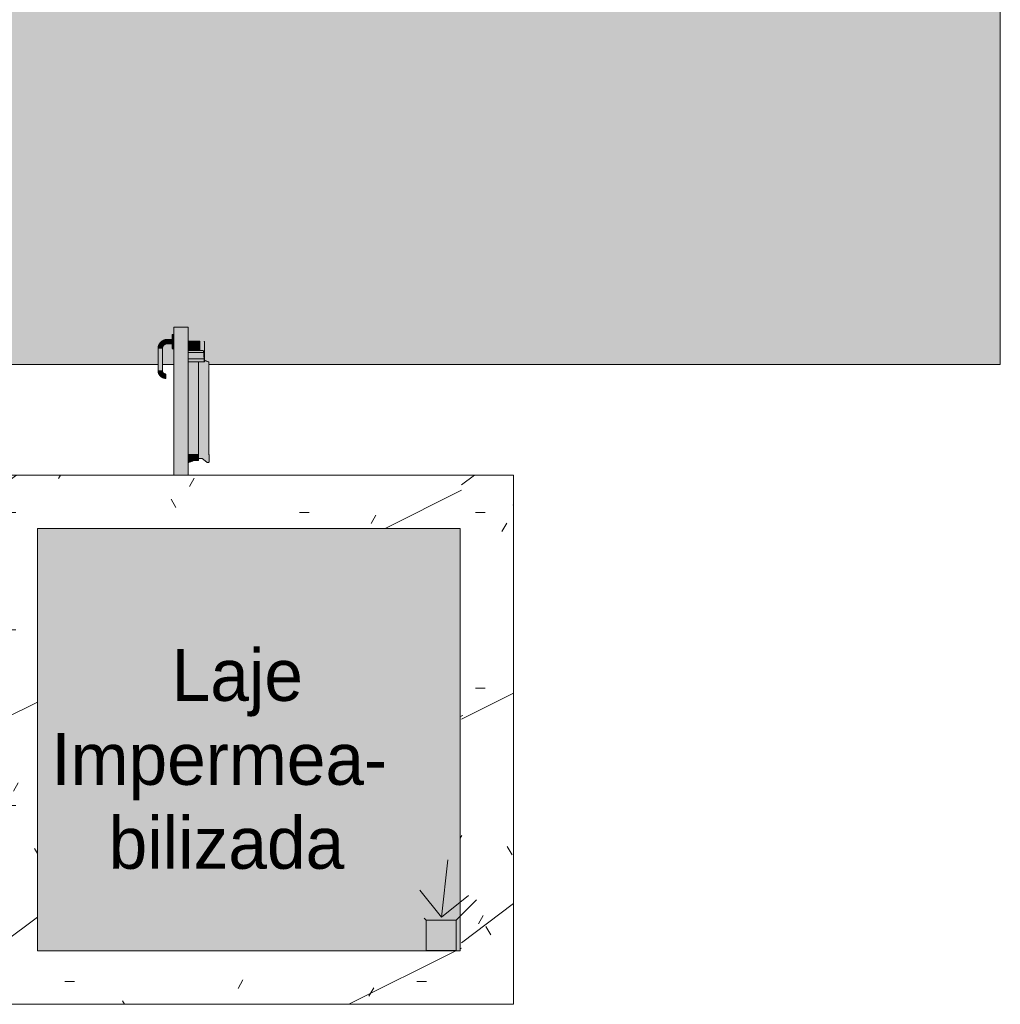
# Model space of a CAD drawing. Header units: millimetres. Extents: x 5980700 to 6194397, y -12939 to 2351883.
# Tile 113 of 124: x 6190087 to 6193485, y -8613 to -5200. Entities that reach past the tile are written whole.
import ezdxf

# ---------------------------------------------------------------- set-up
doc = ezdxf.new("R2010")
doc.units = ezdxf.units.MM
for name, color, linetype, lineweight in [('A-DETL-MBND', 5, 'Continuous', 9), ('A-DETL-THIN', 151, 'Continuous', 9), ('A-DOOR', 31, 'Continuous', 9), ('A-ROOF', 132, 'Continuous', 9), ('G-ANNO-TEXT', 231, 'Continuous', 9)]:
    doc.layers.add(name, color=color, linetype=linetype, lineweight=lineweight)
doc.styles.add('Century Gothic_3', font='GOTHIC.TTF', dxfattribs={"height": 180})

# ---------------------------------------------------------------- blocks, each defined once
blk = doc.blocks.new('CC_PORTA ABRIR_CORTA-FOGO_1 FOLHA LISA - FOLHA 0_60 x 1_80-4177358-PLANTA DE CAIMENTO DE PISOS - COBERTURA')
at = {"layer": 'A-DETL-MBND', "lineweight": 5}
for color, points in [(255, [(-209.9999999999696, 92.5000001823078), (-209.9999999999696, 604.9999999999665), (-259.9999999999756, 604.9999999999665), (-259.9999999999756, 92.5000001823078)]), (71, [(-313.4951905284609, 529.9999999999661), (-300.504809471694, 529.9999999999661), (-299.5000000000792, 529.9999999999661), (-294.3743686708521, 542.3743686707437), (-282.0000000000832, 548.5048094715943), (-282.0000000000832, 561.4951905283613), (-292.6103295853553, 559.6569707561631), (-298.987474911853, 557.4083507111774), (-310.145825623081, 546.2499999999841), (-313.0784853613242, 535.3051648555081)]), (71, [(-265.9999999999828, 547.4999999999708), (-265.9999999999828, 562.4999999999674), (-282.0000000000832, 561.4704761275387), (-282.0000000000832, 547.4999999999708)]), (71, [(-259.9999999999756, 554.9999999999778), (-259.9999999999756, 579.1481456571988), (-265.9999999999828, 579.1481456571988), (-265.9999999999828, 554.9999999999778)]), (71, [(-265.9999999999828, 530.8518543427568), (-259.9999999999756, 530.8518543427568), (-259.9999999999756, 554.9999999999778), (-265.9999999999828, 554.9999999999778), (-265.9999999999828, 533.3493649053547)]), (71, [(-169.9999999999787, 523.9999999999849), (-169.9999999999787, 555.9999999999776), (-209.9999999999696, 555.9999999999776), (-209.9999999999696, 523.9999999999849)]), (71, [(-155.6205472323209, 505.9009709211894), (-152.9999999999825, 494.9999999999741), (-153.182772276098, 553.9999999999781), (-169.9999999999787, 553.9999999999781), (-169.3635828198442, 523.9999999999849), (-157.6904279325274, 523.1169383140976), (-156.4693424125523, 518.7760479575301), (-156.2728009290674, 516.7472112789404)]), (71, [(-314.5000000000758, 454.9999999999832), (-299.5000000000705, 455.8612579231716), (-300.504809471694, 529.9999999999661), (-314.5000000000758, 529.9999999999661), (-314.5000000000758, 475.0925284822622)]), (71, [(-169.9999999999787, 516.7472112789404), (-156.2728009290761, 516.7472112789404), (-157.6904279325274, 523.1169383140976), (-158.9247942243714, 523.9999999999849), (-209.9999999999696, 523.1169383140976), (-209.9999999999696, 516.7472112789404), (-184.4999999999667, 516.7472112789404)]), (71, [(-209.9999999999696, 494.9999999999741), (-155.0400277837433, 494.9999999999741), (-156.469342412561, 516.7472112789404), (-209.9999999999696, 516.7472112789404)]), (71, [(-172.7778594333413, 489.9999999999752), (-155.0400277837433, 489.9999999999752), (-155.6205472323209, 494.9999999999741), (-209.9999999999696, 494.9713529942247), (-209.9999999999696, 489.9999999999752), (-173.9999999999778, 489.9999999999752)]), (71, [(-209.9999999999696, 484.9999999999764), (-154.7090932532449, 486.0833596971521), (-155.9531630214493, 489.9999999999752), (-209.9999999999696, 489.9999999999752), (-209.9999999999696, 485.1244629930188)]), (71, [(-191.9999999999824, 163.99999999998), (-173.9999999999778, 163.99999999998), (-173.9999999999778, 484.9999999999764), (-209.9999999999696, 484.9999999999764), (-209.9999999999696, 163.99999999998)]), (71, [(-142.6977505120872, 135.9999999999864), (-139.9999999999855, 137.0000000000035), (-136.9999999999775, 139.9999999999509), (-136.9999999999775, 164.0260066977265), (-139.9999999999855, 164.0260066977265), (-140.7954285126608, 483.7946323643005), (-154.9139892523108, 487.4999999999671), (-155.0400277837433, 484.9999999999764), (-173.9999999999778, 484.9999999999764), (-173.9999999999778, 149.9999999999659), (-161.9414035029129, 149.2194473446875), (-145.071599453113, 136.7805526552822)]), (71, [(-155.0400277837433, 490.999999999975), (-153.9255658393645, 492.0475758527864), (-155.0400277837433, 491.4221115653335)]), (71, [(-139.9999999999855, 483.5400952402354), (-139.4823619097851, 485.1930219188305), (-155.0239505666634, 489.2216640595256), (-154.8441435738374, 488.2902211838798), (-140.7954285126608, 483.7946323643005)]), (71, [(-137.999999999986, 164.0260066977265), (-139.0000000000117, 484.2700476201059), (-139.9999999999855, 483.5400952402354), (-138.9999999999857, 164.0260066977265), (-138.0681483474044, 164.0260066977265)]), (71, [(-291.2441318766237, 428.6372117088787), (-287.0000000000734, 429.7744234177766), (-287.0000000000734, 442.2444436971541), (-287.0000000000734, 442.4999999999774), (-295.8388347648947, 446.1611652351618), (-300.504809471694, 454.9999999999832), (-312.3033008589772, 454.9999999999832), (-313.3627883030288, 450.7558681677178), (-310.4578161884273, 440.8921175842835), (-299.7755974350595, 430.9232110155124), (-294.6516164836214, 429.5502444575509)]), (71, [(-209.9999999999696, 135.9999999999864), (-192.0000000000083, 142.9999999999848), (-173.9999999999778, 143.9999999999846), (-173.9999999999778, 163.99999999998), (-209.9999999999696, 163.99999999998), (-209.9999999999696, 142.9999999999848)])]:
    blk.add_hatch(color=color, dxfattribs=at).paths.add_polyline_path(points)
at = {"layer": 'A-DETL-MBND', "color": 90, "lineweight": 5}
for p, q in [((-260.0000000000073, 92.50000018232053), (-260.0000000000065, 605.0000000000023)), ((-210.0000000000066, 605.0000000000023), (-260.0000000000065, 605.0000000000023)), ((-210.0000000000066, 605.0000000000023), (-210.0000000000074, 92.50000018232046)), ((-265.9999999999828, 562.4999999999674), (-282.0000000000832, 562.4999999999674)), ((-282.0000000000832, 547.4999999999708), (-265.9999999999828, 547.4999999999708)), ((-259.9999999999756, 579.9999999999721), (-265.9999999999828, 579.9999999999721)), ((-266.0000000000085, 554.9999999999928), (-266.0000000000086, 579.1481456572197)), ((-266.0000000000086, 530.8518543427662), (-266.0000000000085, 554.9999999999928)), ((-210.000000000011, 555.999999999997), (-170.0000000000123, 555.9999999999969)), ((-170.0000000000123, 555.9999999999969), (-170.0000000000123, 523.9999999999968)), ((-152.9999999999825, 492.9999999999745), (-152.9999999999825, 553.9999999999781)), ((-314.5000000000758, 529.9999999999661), (-314.5000000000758, 454.9999999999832)), ((-299.5000000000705, 454.9999999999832), (-299.5000000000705, 529.9999999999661)), ((-265.9999999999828, 529.9999999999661), (-259.9999999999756, 529.9999999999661)), ((-170.0000000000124, 523.9999999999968), (-210.0000000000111, 523.9999999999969)), ((-210.0000000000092, 516.7472112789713), (-156.2728009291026, 516.7472112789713)), ((-169.3635828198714, 523.9999999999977), (-158.9247942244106, 523.9999999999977)), ((-210.0000000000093, 494.9999999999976), (-155.0400277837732, 494.9999999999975)), ((-210.0000000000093, 484.9999999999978), (-174.0000000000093, 484.9999999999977)), ((-209.9999999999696, 484.9999999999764), (-154.2300760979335, 484.9999999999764)), ((-174.0000000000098, 164.0000000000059), (-174.0000000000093, 484.9999999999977)), ((-155.0400277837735, 494.9999999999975), (-155.0400277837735, 489.9999999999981)), ((-137.999999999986, 484.9999999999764), (-155.0400277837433, 490.4528088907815)), ((-153.9639517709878, 484.9999999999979), (-154.2300760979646, 484.9999999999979)), ((-153.9639517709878, 484.9999999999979), (-153.9639517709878, 490.9999999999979)), ((-153.9639517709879, 490.999999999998), (-153.9639517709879, 489.3276720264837)), ((-153.7305550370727, 492.9999999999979), (-153.0000000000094, 492.9999999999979)), ((-137.999999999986, 164.0260066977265), (-137.999999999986, 484.9999999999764)), ((-287.0000000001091, 442.500000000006), (-287.0000000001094, 427.500000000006)), ((-287.0000000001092, 427.5000000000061), (-287.0000000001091, 429.6966991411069)), ((-174.0000000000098, 164.0000000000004), (-210.0000000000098, 164.0000000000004)), ((-210.0000000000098, 136.0000000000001), (-192.0000000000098, 143.0000000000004)), ((-207.6565882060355, 135.8383708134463), (-208.0190344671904, 136.7703754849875)), ((-202.0645601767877, 138.013048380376), (-207.6565882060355, 135.8383708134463)), ((-202.0645601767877, 138.013048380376), (-202.4270064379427, 138.9450530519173)), ((-200.5955671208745, 138.5843234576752), (-200.9580133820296, 139.5163281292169)), ((-200.5955671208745, 138.5843234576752), (-200.9580133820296, 139.5163281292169)), ((-200.5955671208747, 138.5843234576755), (-200.9580133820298, 139.5163281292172)), ((-200.5955671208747, 138.5843234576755), (-200.9580133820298, 139.5163281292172)), ((-193.301620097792, 141.4208584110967), (-200.5955671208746, 138.5843234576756)), ((-200.5955671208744, 138.5843234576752), (-193.3016200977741, 141.4208584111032)), ((-200.5955671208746, 138.5843234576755), (-196.3172518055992, 140.2481127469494)), ((-196.3172518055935, 140.2481127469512), (-200.5955671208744, 138.5843234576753)), ((-198.6284064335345, 140.4222863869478), (-198.2659601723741, 139.4902817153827)), ((-198.6284064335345, 140.4222863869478), (-198.2659601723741, 139.4902817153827)), ((-198.0148374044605, 140.6608965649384), (-197.6523911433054, 139.7288918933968)), ((-197.6523911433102, 139.7288918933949), (-198.0148374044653, 140.6608965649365)), ((-195.9676453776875, 140.3840708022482), (-197.6523911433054, 139.7288918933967)), ((-196.3172518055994, 140.2481127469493), (-197.6523911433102, 139.7288918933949)), ((-197.6523911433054, 139.7288918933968), (-196.3172518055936, 140.2481127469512)), ((-197.2063677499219, 139.9023454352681), (-196.8013291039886, 140.0598604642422)), ((-196.801329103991, 140.0598604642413), (-197.206367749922, 139.9023454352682)), ((-193.3016200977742, 141.4208584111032), (-197.2057423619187, 139.9025886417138)), ((-197.2057423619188, 139.9025886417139), (-193.3016200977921, 141.4208584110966)), ((-197.1637753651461, 140.991865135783), (-196.801329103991, 140.0598604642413)), ((-196.8013291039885, 140.0598604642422), (-197.1637753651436, 140.9918651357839)), ((-192.9551372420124, 141.5556017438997), (-196.801329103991, 140.0598604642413)), ((-196.6796980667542, 141.1801174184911), (-196.3172518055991, 140.2481127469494)), ((-196.3172518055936, 140.2481127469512), (-196.6796980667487, 141.1801174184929)), ((-195.9676453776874, 140.3840708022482), (-196.3300916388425, 141.3160754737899)), ((-193.6640663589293, 142.3528630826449), (-193.3016200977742, 141.4208584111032)), ((-193.301620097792, 141.4208584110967), (-193.6640663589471, 142.3528630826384)), ((-192.9551372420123, 141.5556017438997), (-193.3175835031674, 142.4876064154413)), ((-192.0000000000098, 143.0000000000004), (-175.0000000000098, 143.0000000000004)), ((-174.0000000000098, 144.0000000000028), (-174.0000000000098, 164.0000000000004)), ((-174.0000000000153, 149.999999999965), (-164.3152524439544, 149.9999999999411)), ((-161.9414035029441, 149.2194473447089), (-145.0715994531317, 136.7805526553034)), ((-137.0000000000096, 164.026006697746), (-140.0000000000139, 164.026006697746)), ((-139.482361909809, 164.026006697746), (-140.0000000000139, 164.026006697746)), ((-137.0000000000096, 139.9999999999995), (-137.0000000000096, 164.026006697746)), ((-142.6977505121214, 135.9999999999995), (-141.0000000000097, 135.9999999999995))]:
    blk.add_line(p, q, dxfattribs=at)
at = {"layer": 'A-DETL-MBND', "color": 90, "lineweight": 5, "flags": 128}
for points in [[(-282.0000000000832, 562.4999999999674), (-283.2996533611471, 562.474003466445), (-284.5972275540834, 562.3960554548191), (-285.8906467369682, 562.266280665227), (-287.1778417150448, 562.0848867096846), (-288.4567532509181, 561.8521637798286), (-289.7253353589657, 561.5684841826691), (-290.9815585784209, 561.2343017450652), (-292.2234132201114, 560.8501510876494), (-293.4489125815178, 560.4166467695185), (-294.6560961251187, 559.9344823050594), (-295.8430326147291, 559.4044290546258), (-297.0078232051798, 558.8273349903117), (-298.1486044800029, 558.2041233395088), (-299.2635514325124, 557.5357911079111), (-300.3508803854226, 556.8234074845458), (-301.4088518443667, 556.0681121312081), (-302.4357732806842, 555.2711133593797), (-303.4300018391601, 554.4336861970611), (-304.3899469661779, 553.5571703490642), (-305.3140729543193, 552.6429680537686), (-306.2009013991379, 551.692541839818), (-307.0490135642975, 550.7074121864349), (-307.8570526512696, 549.6891550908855), (-308.6237259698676, 548.6393995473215), (-309.3478070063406, 547.5598249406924), (-310.0281373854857, 546.4521583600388), (-310.6636287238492, 545.3181718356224), (-311.2532643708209, 544.1596795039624), (-311.7961010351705, 542.9785347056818), (-312.2912702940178, 541.7766270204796), (-312.7379799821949, 540.5558792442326), (-313.1355154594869, 539.3182443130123), (-313.483240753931, 538.0657021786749), (-313.7805995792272, 536.8002566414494), (-314.0271162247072, 535.5239321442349), (-314.2223963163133, 534.2387705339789), (-314.3661274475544, 532.9468277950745), (-314.4580796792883, 531.6501707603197), (-314.4981059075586, 530.3508738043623), (-314.5000000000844, 529.9999999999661)], [(-299.5000000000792, 529.9999999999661), (-299.486001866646, 530.6998133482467), (-299.4440298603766, 531.3985071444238), (-299.3741511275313, 532.0949636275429), (-299.2764774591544, 532.7880686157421), (-299.1511651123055, 533.4767132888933), (-298.9984145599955, 534.1597959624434), (-298.8184701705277, 534.8362238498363), (-298.6116198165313, 535.5049148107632), (-298.3781944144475, 536.1647990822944), (-298.1185673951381, 536.814820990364), (-297.833154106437, 537.4539406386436), (-297.5224111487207, 538.0811355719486), (-297.1868356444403, 538.6954024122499), (-296.8269644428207, 539.295758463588), (-296.4433732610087, 539.881243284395), (-296.0366757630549, 540.4509202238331), (-295.6075225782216, 541.0038779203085), (-295.156600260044, 541.5392317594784), (-294.6846301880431, 542.0561252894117), (-294.1923674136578, 542.5537315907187), (-293.6805994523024, 543.0312545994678), (-293.150145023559, 543.4879303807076), (-292.6018527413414, 543.9230283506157), (-292.0365997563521, 544.3358524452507), (-291.4552903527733, 544.7257422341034), (-290.8588545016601, 545.0920739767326), (-290.2482463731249, 545.4342616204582), (-289.6244428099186, 545.7517577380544), (-288.9884417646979, 546.0440544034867), (-288.3412607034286, 546.3106840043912), (-287.6839349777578, 546.5512199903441), (-287.0175161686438, 546.7652775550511), (-286.3430704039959, 546.9525142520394), (-285.6616766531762, 547.1126305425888), (-284.97442500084, 547.2453702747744), (-284.2824149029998, 547.3505210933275), (-283.5867534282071, 547.4279147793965), (-282.8885534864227, 547.4774275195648), (-282.1889320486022, 547.4989801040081), (-282.0000000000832, 547.4999999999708)], [(-154.9999999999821, 555.9999999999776), (-154.9200213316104, 555.998400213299), (-154.8401706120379, 555.993603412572), (-154.7605755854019, 555.9856172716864), (-154.6813635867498, 555.974454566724), (-154.6026613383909, 555.9601331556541), (-154.5245947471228, 555.9426759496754), (-154.4472887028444, 555.9221108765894), (-154.3708668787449, 555.8984708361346), (-154.295451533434, 555.871793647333), (-154.2211633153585, 555.8421219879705), (-154.1481210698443, 555.80950332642), (-154.0764416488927, 555.7739898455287), (-154.0062397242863, 555.7356383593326), (-153.9376276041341, 555.6945102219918), (-153.8707150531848, 555.6506712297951), (-153.8056091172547, 555.6041915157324), (-153.7424139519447, 555.5551454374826), (-153.6812306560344, 555.5036114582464), (-153.6221571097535, 555.4496720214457), (-153.5652878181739, 555.3934134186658), (-153.5107137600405, 555.3349256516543), (-153.4585222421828, 555.2743022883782), (-153.4087967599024, 555.2116403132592), (-153.3616168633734, 555.147039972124), (-153.317058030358, 555.080604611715), (-153.275191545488, 555.0124405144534), (-153.2360843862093, 554.9426567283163), (-153.1997991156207, 554.8713648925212), (-153.1663937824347, 554.7986790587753), (-153.1359218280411, 554.7247155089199), (-153.1084320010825, 554.6495925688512), (-153.0839682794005, 554.5734304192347), (-153.0625697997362, 554.4963509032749), (-153.0442707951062, 554.4184773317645), (-153.0291005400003, 554.3399342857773), (-153.0170833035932, 554.2608474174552), (-153.0082383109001, 554.181343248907), (-153.002579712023, 554.1015489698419), (-153.0001165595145, 554.021592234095), (-152.9999999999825, 553.9999999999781)], [(-156.2728009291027, 516.7472112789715), (-155.6205472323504, 505.9009709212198), (-155.0400277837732, 494.9999999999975)], [(-314.5000000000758, 454.9999999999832), (-314.4780029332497, 453.9002933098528), (-314.4120469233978, 452.8023459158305), (-314.3022374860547, 451.70791429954), (-314.1487502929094, 450.6187493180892), (-313.9518308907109, 449.5365934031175), (-313.711794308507, 448.4631777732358), (-313.4290245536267, 447.400219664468), (-313.1039739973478, 446.3494195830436), (-312.737162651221, 445.3124585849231), (-312.3291773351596, 444.2909955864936), (-311.8806707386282, 443.2866647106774), (-311.3923603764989, 442.3010726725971), (-310.8650274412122, 441.3357962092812), (-310.2995155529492, 440.3923795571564), (-309.696729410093, 439.4723319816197), (-309.0576333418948, 438.5771253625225), (-308.3832497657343, 437.7081918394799), (-307.674657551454, 436.8669215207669), (-306.9329902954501, 436.0546602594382), (-306.1594345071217, 435.2727075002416), (-305.3552277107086, 434.522314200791), (-304.5216564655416, 433.804680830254), (-303.6600543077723, 433.1209554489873), (-302.7717996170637, 432.472231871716), (-301.8583134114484, 431.85954791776), (-300.921057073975, 431.2838837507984), (-299.9615300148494, 430.7461603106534), (-298.9812672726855, 430.2472378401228), (-297.9818370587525, 429.7879145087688), (-296.9648382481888, 429.3689251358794), (-295.9318978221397, 428.9909400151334), (-294.8846682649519, 428.6545638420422), (-293.8248249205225, 428.3603347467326), (-292.7540633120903, 428.1087234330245), (-291.6740964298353, 427.9001324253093), (-290.5866519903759, 427.7348954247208), (-289.493469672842, 427.6132767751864), (-288.3962983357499, 427.5354710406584), (-287.2968932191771, 427.5016026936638), (-287.0000000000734, 427.4999999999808)], [(-287.0000000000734, 442.4999999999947), (-287.4998666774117, 442.5099986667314), (-287.9989336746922, 442.5399786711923), (-288.4964025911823, 442.5898920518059), (-288.9914775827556, 442.6596589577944), (-289.4833666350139, 442.7491677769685), (-289.9712828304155, 442.8582753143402), (-290.4544456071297, 442.9868070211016), (-290.9320820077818, 443.1345572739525), (-291.4034279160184, 443.3012897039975), (-291.8677292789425, 443.4867375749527), (-292.3242433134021, 443.6906042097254), (-292.7722396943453, 443.9125634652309), (-293.2110017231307, 444.1522602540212), (-293.639827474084, 444.4093111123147), (-294.0580309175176, 444.6833048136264), (-294.4649430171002, 444.9738030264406), (-294.8599128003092, 445.2803410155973), (-295.2423083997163, 445.6024283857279), (-295.6115180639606, 445.939549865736), (-295.9669511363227, 446.2911661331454), (-296.3080389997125, 446.6567146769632), (-296.634235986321, 447.0356106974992), (-296.9450202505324, 447.4272480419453), (-297.2398946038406, 447.8310001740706), (-297.5183873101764, 448.2462211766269), (-297.7800528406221, 448.6722467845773), (-298.0244725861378, 449.1083954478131), (-298.2512555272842, 449.5539694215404), (-298.460038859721, 450.0082558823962), (-298.6504885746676, 450.4705280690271), (-298.8222999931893, 450.9400464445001), (-298.9751982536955, 451.4160598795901), (-299.108938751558, 451.89780685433), (-299.2233075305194, 452.3845166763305), (-299.3181216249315, 452.8754107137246), (-299.3932293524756, 453.3697036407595), (-299.4485105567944, 453.8666046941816), (-299.4838767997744, 454.3653189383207), (-299.4992715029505, 454.8650485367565), (-299.5000000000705, 454.9999999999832)]]:
    blk.add_lwpolyline(points, dxfattribs=at)
at = {"layer": 'A-DETL-MBND', "color": 90, "lineweight": 5}
for centre, radius, start, end in [((-175.0000000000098, 144.0000000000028), 1.000000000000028, 269.9999999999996, 0), ((-164.3152524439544, 145.9999999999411), 4.000000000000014, 53.5969141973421, 90.0000000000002), ((-142.6977505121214, 139.9999999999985), 4.000000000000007, 233.5969141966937, 269.9999999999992), ((-141.0000000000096, 139.9999999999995), 4, 269.9999999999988, 359.9999999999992)]:
    blk.add_arc(centre, radius, start, end, dxfattribs=at)
for points, knots in [([(-158.9247942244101, 523.9999999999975), (-158.471289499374, 523.9990385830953), (-157.8471015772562, 523.5517365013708), (-157.1690180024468, 522.0982412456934), (-156.619808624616, 520.123198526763), (-156.3695552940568, 518.1795360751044), (-156.2728009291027, 516.7472112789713)], [0, 0, 0, 0, 0.3333333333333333, 0.5, 0.6666666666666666, 1, 1, 1, 1]), ([(-155.0400277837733, 489.9999999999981), (-155.039593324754, 489.2349266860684), (-154.9920396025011, 488.123005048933), (-154.8490407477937, 486.8449925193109), (-154.6896365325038, 485.9178471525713), (-154.4743071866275, 485.1888845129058), (-154.3103584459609, 485.0015993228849), (-154.2300760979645, 484.9999999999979)], [0, 0, 0, 0, 0.2857142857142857, 0.4285714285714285, 0.5714285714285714, 0.7857142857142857, 1, 1, 1, 1]), ([(-153.9639517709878, 490.9999999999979), (-153.9638369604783, 491.3054415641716), (-153.9509706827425, 491.7492996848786), (-153.9114443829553, 492.2605552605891), (-153.8730257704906, 492.5789820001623), (-153.8430378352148, 492.7383799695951), (-153.8274857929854, 492.8029860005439)], [0, 0, 0, 0, 0.2857142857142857, 0.4285714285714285, 0.5714285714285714, 0.7142857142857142, 0.7142857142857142, 0.7142857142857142, 0.7142857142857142]), ([(-153.8276138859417, 492.8027748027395), (-153.8431209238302, 492.7382525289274), (-153.8730899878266, 492.5783602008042), (-153.9179267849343, 492.2070165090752), (-153.9543521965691, 491.6732054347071), (-153.9638700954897, 491.2287589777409), (-153.9639517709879, 490.9999999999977)], [0.2857142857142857, 0.2857142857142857, 0.2857142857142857, 0.2857142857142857, 0.4285714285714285, 0.5714285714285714, 0.7857142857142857, 1, 1, 1, 1]), ([(-140.000000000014, 483.5400952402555), (-139.8227609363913, 483.6666300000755), (-139.5642345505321, 483.8587538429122), (-139.2324411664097, 484.1003727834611), (-138.9970974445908, 484.2721217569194), (-138.7791690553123, 484.4314259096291), (-138.5816451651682, 484.57532620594), (-138.4089689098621, 484.7016920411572), (-138.2142952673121, 484.8434771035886), (-138.0457359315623, 484.9663936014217), (-138.0005381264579, 485.0001722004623), (-138.0000000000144, 485.0000000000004)], [0, 0, 0, 0, 0.1666666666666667, 0.25, 0.3333333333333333, 0.4166666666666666, 0.5, 0.5833333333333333, 0.6666666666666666, 0.8333333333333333, 1, 1, 1, 1])]:
    blk.add_open_spline(points, degree=3, knots=knots, dxfattribs=at)
blk = doc.blocks.new('CHAPIM2 - CHAPIM-4066026-PLANTA DE CAIMENTO DE PISOS - COBERTURA')
at = {"layer": 'A-DETL-MBND', "lineweight": 5}
h = blk.add_hatch(dxfattribs=at)
h.set_pattern_fill('FP_236', color=71, style=0, pattern_type=2)
h.set_pattern_definition([(0, (365, -3e-05), (812.8, 203.2), [33.528, -576.072, 33.528, -576.072, -3251.2]), (0, (365, -3e-05), (812.8, 203.2), [-1219.2, 33.528, -1185.672, 33.528, -576.072, -1422.4]), (0, (365, -3e-05), (812.8, 203.2), [-3048, 33.528, -372.872, 33.528, -982.472]), (120, (669.8, 101.6), (-582.3763620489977, 602.3054481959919), [33.52799999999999, -576.0719999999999, 33.52799999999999, -576.0719999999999, -3251.199999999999]), (120, (669.8, 101.6), (-582.3763620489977, 602.3054481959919), [-1219.2, 33.52799999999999, -1185.672, 33.52799999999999, -576.0719999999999, -1422.4]), (120, (669.8, 101.6), (-582.3763620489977, 602.3054481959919), [-3048, 33.52799999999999, -372.8719999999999, 33.52799999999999, -982.4719999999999]), (240, (771.4, 508), (-230.4236379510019, -805.5054481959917), [33.528, -576.072, 33.528, -576.072, -3251.2]), (240, (771.4, 508), (-230.4236379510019, -805.5054481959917), [-1219.2, 33.528, -1185.672, 33.528, -576.072, -1422.4]), (240, (771.4, 508), (-230.4236379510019, -805.5054481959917), [-3048, 33.528, -372.872, 33.528, -982.472])])
h.paths.add_polyline_path([(22961.38517078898, -8613.341033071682), (24788.8851709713, -8613.341033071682), (24788.8851709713, -6778.341032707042), (22953.88517060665, -6778.341032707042), (22953.88517060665, -8613.341033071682)])
h.paths.add_polyline_path([(24603.8851865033, -8428.341059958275), (23138.88518686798, -8428.341059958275), (23138.88518686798, -6963.34103307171), (24603.8851865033, -6963.34103307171), (24603.8851865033, -8270.886055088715)])
h = blk.add_hatch(dxfattribs=at)
h.set_pattern_fill('FP_237', color=71, style=0, pattern_type=2)
h.set_pattern_definition([(216.87, (1000, 1587.5), (4762.494328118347, 3175.008507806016), [793.75, -7143.75]), (206.565, (1952.5, 1111.25), (-1587.501456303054, -1587.499067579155), [1774.879, -1774.879]), (198.435, (1952.5, 317.5), (-3174.997452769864, -1587.50290376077), [1004.024, -4016.092])])
h.paths.add_polyline_path([(22961.38517078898, -8613.341033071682), (24788.8851709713, -8613.341033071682), (24788.8851709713, -6778.341032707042), (22953.88517060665, -6778.341032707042), (22953.88517060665, -8613.341033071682)])
h.paths.add_polyline_path([(24603.8851865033, -8428.341059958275), (23138.88518686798, -8428.341059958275), (23138.88518686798, -6963.34103307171), (24603.8851865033, -6963.34103307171), (24603.8851865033, -8270.886055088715)])
at = {"layer": 'A-DETL-MBND', "color": 90, "lineweight": 5}
for p, q in [((22953.88517060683, -6778.341032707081), (24788.88517097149, -6778.341032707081)), ((22953.88517060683, -8613.341033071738), (22953.88517060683, -6778.341032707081)), ((24788.88517097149, -6778.341032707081), (24788.88517097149, -8613.341033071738)), ((24603.88517060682, -6963.341033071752), (23138.88517097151, -6963.341033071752)), ((23138.88517097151, -6963.341033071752), (23138.88517097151, -8428.341032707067)), ((24603.88517060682, -8428.341032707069), (24603.88517060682, -6963.341033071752)), ((24603.88517060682, -8428.341032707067), (23138.88517097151, -8428.341032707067)), ((24788.88517097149, -8613.341033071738), (22953.88517060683, -8613.341033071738))]:
    blk.add_line(p, q, dxfattribs=at)
blk = doc.blocks.new('BE-PMSa-MOD-ARQ-CONEXAODOFUTURO-EX-000-R_rvt-3-PLANTA DE CAIMENTO DE PISOS - COBERTURA')
at = {"layer": 'A-DOOR', "color": 90, "lineweight": 5}
blk.add_blockref('CC_PORTA ABRIR_CORTA-FOGO_1 FOLHA LISA - FOLHA 0_60 x 1_80-4177358-PLANTA DE CAIMENTO DE PISOS - COBERTURA', (23506.3851548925, -6870.841005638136), dxfattribs=at)
at = {"layer": 'A-ROOF', "color": 90, "lineweight": 5}
blk.add_blockref('CHAPIM2 - CHAPIM-4066026-PLANTA DE CAIMENTO DE PISOS - COBERTURA', (-365.0000158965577, 2.725124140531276e-05), dxfattribs=at)

msp = doc.modelspace()

# ---------------------------------------------------------------- hatches: boundary and pattern name
at = {"layer": 'A-DETL-MBND', "lineweight": 5}
h = msp.add_hatch(color=256, dxfattribs=at)
h.paths.add_polyline_path([(6188686.050301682, -6395.748477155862), (6190566.550328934, -6395.748477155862), (6190567.555138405, -6340.841005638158), (6190569.393358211, -6330.230675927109), (6190572.540563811, -6322.954945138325), (6190582.800328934, -6312.695180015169), (6190599.050328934, -6308.341005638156), (6190615.050328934, -6308.341005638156), (6190615.050328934, -6291.692859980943), (6190621.050328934, -6291.692859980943), (6190621.050328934, -6265.841005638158), (6190671.050328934, -6265.841005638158), (6190671.050328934, -6314.841005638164), (6190711.050328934, -6314.841005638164), (6190711.686746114, -6316.841005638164), (6190728.050328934, -6316.841005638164), (6190727.026773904, -6375.841005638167), (6190726.010301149, -6375.869652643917), (6190727.140289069, -6378.275406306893), (6190727.092661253, -6379.394797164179), (6190727.111068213, -6381.021776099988), (6190743.050328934, -6387.300910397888), (6190743.050328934, -6395.748477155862), (6193484.800301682, -6395.748477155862), (6193484.800301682, -395.7484771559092), (6188686.050301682, -395.7484771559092), (6188686.050301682, -4007.099183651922)])
h.paths.add_polyline_path([(6190621.050328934, -6395.748477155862), (6190621.050328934, -6339.989151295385), (6190615.050328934, -6339.989151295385), (6190615.050328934, -6323.341005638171), (6190597.348093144, -6323.860847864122), (6190586.626460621, -6328.586139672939), (6190581.550328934, -6340.841005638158), (6190581.550328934, -6395.748477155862)])
h.paths.add_polyline_path([(6190581.332965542, -6340.841005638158), (6190581.294772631, -6339.88321627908), (6190581.294772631, -6340.841005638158)])
msp.add_hatch(color=256, dxfattribs=at).paths.add_polyline_path([(6190148.550345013, -8428.341032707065), (6191613.550328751, -8428.341005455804), (6191613.550328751, -6963.341033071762), (6190148.550356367, -6963.341033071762), (6190148.550345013, -8318.886968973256)])

# ---------------------------------------------------------------- linework, layer by layer
at = {"layer": 'A-DETL-MBND'}
for p, q in [((6193484.800301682, -6395.748477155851), (6193484.800301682, -395.7484771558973)), ((6188686.050301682, -6395.748477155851), (6190566.805885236, -6395.748477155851)), ((6190581.294772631, -6395.748477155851), (6190621.050328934, -6395.748477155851)), ((6190742.782379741, -6395.748477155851), (6193484.800301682, -6395.748477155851))]:
    msp.add_line(p, q, dxfattribs=at)
at = {"layer": 'A-DETL-THIN'}
for p, q in [((6191570.81861723, -8112.408890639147), (6191548.315164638, -8311.13884465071)), ((6191548.315164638, -8311.138844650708), (6191473.548592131, -8217.277459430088)), ((6191548.315164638, -8311.138844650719), (6191642.176549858, -8236.372272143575)), ((6191599.245017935, -8321.5702889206), (6191669.955696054, -8250.859610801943)), ((6191495.210366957, -8321.5702889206), (6191488.609719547, -8314.969641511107)), ((6191495.210366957, -8321.5702889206), (6191599.245017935, -8321.5702889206)), ((6191495.210366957, -8426.5702889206), (6191495.210366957, -8321.5702889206)), ((6191599.245017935, -8321.5702889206), (6191599.245017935, -8426.5702889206)), ((6191599.245017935, -8426.5702889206), (6191495.210366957, -8426.5702889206))]:
    msp.add_line(p, q, dxfattribs=at)

# ---------------------------------------------------------------- block references
at = {"color": 50, "lineweight": 5}
msp.add_blockref('BE-PMSa-MOD-ARQ-CONEXAODOFUTURO-EX-000-R_rvt-3-PLANTA DE CAIMENTO DE PISOS - COBERTURA', (6167374.665174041, 0), dxfattribs=at)

# ---------------------------------------------------------------- texts
at = {"layer": 'G-ANNO-TEXT', "color": 7, "char_height": 180, "attachment_point": 1, "style": 'Century Gothic_3'}
for s, insert, width in [('Laje', (6190613.702235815, -7381.421958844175), 585.231875), ('Impermea-', (6190196.983485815, -7672.463625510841), 1595.358125), ('bilizada', (6190395.420985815, -7963.505292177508), 1122.3625)]:
    msp.add_mtext(s, dxfattribs=dict(at, insert=insert, width=width))

doc.saveas('drawing.dxf')
